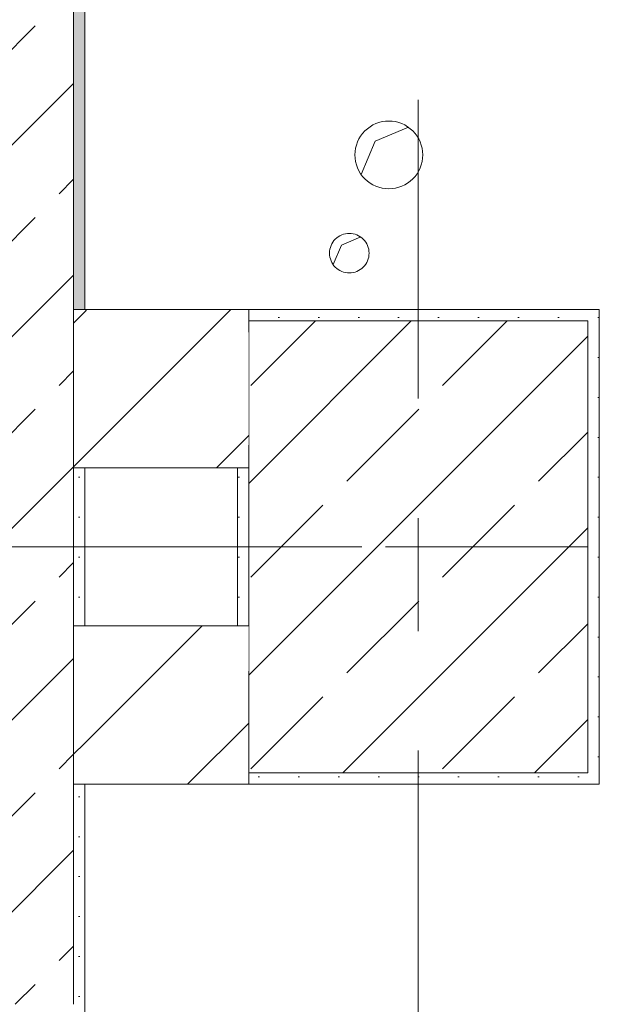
# Model space of a CAD drawing. Header units: metres. Extents: x -3.6 to 84.5, y -11 to 16.8.
# Tile 69 of 256: x 0.2 to 0.7, y 7.9 to 8.8. Entities that reach past the tile are written whole.
import ezdxf

# ---------------------------------------------------------------- set-up
doc = ezdxf.new("R2010")
doc.units = ezdxf.units.M
doc.header["$MEASUREMENT"] = 0
for name, pattern in [('Achse', [0.2, 0.1, -0.05, 0, -0.05]), ('Strichlinie doppelt', [0.546806, 0.264583, -0.105833, 0.070556, -0.105833]), ('Untersicht', [0.1, 0.075, -0.025]), ('Wipeout_Contour', [1, 0, -1])]:
    doc.linetypes.add(name, pattern=pattern)
for name, color, linetype in [('152 - Bemaßung_ Beschriftung.Ausbau', 7, 'Continuous'), ('451 - Universal.Achsen Raster', 7, 'Continuous'), ('603 - Struktur.Bodenplatte_ Decke Roh', 7, 'Continuous'), ('604 - Struktur.Wand Aussen', 7, 'Continuous'), ('605 - Struktur.Wand Innen', 7, 'Continuous'), ('607 - Struktur.Stütze', 7, 'Continuous'), ('608 - Struktur.Träger', 7, 'Continuous'), ('650 - Abdeckung.Fußboden Aufbau', 7, 'Continuous')]:
    doc.layers.add(name, color=color, linetype=linetype)
doc.styles.add('ERSTELLTER_STIL_2', font='txt')
doc.dimstyles.new('ERSTELLTER_STIL__1', dxfattribs={"dimtxt": 0.1, "dimasz": 0.0532, "dimexe": 0.18, "dimexo": 0.0625, "dimgap": 0, "dimtad": 1, "dimzin": 0, "dimdsep": 46, "dimtxsty": 'ERSTELLTER_STIL_2', "dimblk": 'ARROWHEAD_2', "dimblk1": 'ARROWHEAD_2', "dimblk2": 'ARROWHEAD_2', "dimcen": 0.09, "dimse1": 1, "dimse2": 1, "dimclrd": 7, "dimclre": 7, "dimclrt": 7, "dimazin": 0, "dimtfac": 1, "dimtdec": 4, "dimtmove": 0, "dimatfit": 3, "dimfxl": 1, "dimtolj": 1, "dimtzin": 0, "dimarcsym": 0})
doc.dimstyles.new('ERSTELLTER_STIL__3', dxfattribs={"dimtxt": 0.1, "dimasz": 0.0532, "dimexe": 0.18, "dimexo": 0.0625, "dimgap": 0, "dimtad": 1, "dimtih": 1, "dimtoh": 1, "dimzin": 0, "dimdsep": 46, "dimtxsty": 'ERSTELLTER_STIL_2', "dimblk": 'ARROWHEAD_2', "dimblk1": 'ARROWHEAD_2', "dimblk2": 'ARROWHEAD_2', "dimcen": 0.09, "dimse1": 1, "dimse2": 1, "dimclrd": 7, "dimclre": 7, "dimclrt": 7, "dimazin": 0, "dimtfac": 1, "dimtdec": 4, "dimtmove": 0, "dimatfit": 3, "dimfxl": 1, "dimtolj": 1, "dimtzin": 0, "dimarcsym": 0})
doc.dimstyles.new('ERSTELLTER_STIL__4', dxfattribs={"dimtxt": 0.1, "dimasz": 0.0532, "dimexe": 0.18, "dimexo": 0.0625, "dimgap": 0, "dimtad": 1, "dimtih": 1, "dimtoh": 1, "dimzin": 0, "dimdsep": 46, "dimtxsty": 'ERSTELLTER_STIL_2', "dimblk": 'ARROWHEAD_2', "dimblk1": 'ARROWHEAD_2', "dimblk2": 'ARROWHEAD_2', "dimcen": 0.09, "dimse1": 1, "dimse2": 1, "dimclrd": 7, "dimclre": 7, "dimclrt": 7, "dimazin": 0, "dimtfac": 1, "dimtdec": 4, "dimtmove": 2, "dimatfit": 3, "dimfxl": 1, "dimtolj": 1, "dimtzin": 0, "dimarcsym": 0})
pattern_1 = [(45, (0, 0), (-0.0848528, 0.0848528), []), (45, (-0.04243, 0.04243), (-0.0848528, 0.0848528), [0.09, -0.03])]
pattern_2 = [(45, (0, 0), (-0.01767767, 0.01767767), [0, -0.025])]
pattern_3 = [(45, (0, 0), (-0.0636396, 0.0636396), [])]

# ---------------------------------------------------------------- blocks, each defined once
blk = doc.blocks.new('*D321')
at = {"layer": '152 - Bemaßung_ Beschriftung.Ausbau', "color": 7, "linetype": 'Continuous', "lineweight": 5}
for p, q in [((-0.165, 14.8025), (-0.165, 14.9075)), ((-0.015, 14.8025), (-0.015, 14.9075)), ((-0.14479, 14.89), (-0.18521, 14.82)), ((0.00521, 14.89), (-0.03521, 14.82)), ((-0.19923, 14.855), (-0.165, 14.855)), ((-0.165, 14.855), (-0.015, 14.855)), ((-0.015, 14.855), (1.12, 14.855))]:
    blk.add_line(p, q, dxfattribs=at)
at = {"layer": '152 - Bemaßung_ Beschriftung.Ausbau', "color": 7, "lineweight": 5, "insert": (-0.16511, 14.8645), "char_height": 0.1, "attachment_point": 7, "style": 'ERSTELLTER_STIL_2'}
blk.add_mtext('\\A1;{\\pql;\\fArial|b0|i0|c0|p38;15}', dxfattribs=at)
blk = doc.blocks.new('ARROWHEAD_2')
at = {"color": 0, "linetype": 'Continuous', "lineweight": 0}
for p, q in [((-0.378, -0.655), (0.378, 0.655)), ((0, 0), (-1, 0))]:
    blk.add_line(p, q, dxfattribs=at)
blk = doc.blocks.new('*D322')
at = {"layer": '152 - Bemaßung_ Beschriftung.Ausbau', "color": 7, "linetype": 'Continuous', "lineweight": 5}
for p, q in [((0.00521, 14.89), (-0.03521, 14.82)), ((-0.015, 14.855), (1.12, 14.855))]:
    blk.add_line(p, q, dxfattribs=at)
blk = doc.blocks.new('*D360')
at = {"layer": '152 - Bemaßung_ Beschriftung.Ausbau', "color": 7, "linetype": 'Continuous', "lineweight": 5}
for p, q in [((-0.165, 15.3025), (-0.165, 15.4075)), ((-0.015, 15.3025), (-0.015, 15.4075)), ((-0.14479, 15.39), (-0.18521, 15.32)), ((0.00521, 15.39), (-0.03521, 15.32)), ((-0.19923, 15.355), (-0.165, 15.355)), ((-0.165, 15.355), (-0.015, 15.355)), ((-0.015, 15.355), (0.225, 15.355))]:
    blk.add_line(p, q, dxfattribs=at)
at = {"layer": '152 - Bemaßung_ Beschriftung.Ausbau', "color": 7, "lineweight": 5, "insert": (-0.16511, 15.3645), "char_height": 0.1, "attachment_point": 7, "style": 'ERSTELLTER_STIL_2'}
blk.add_mtext('\\A1;{\\pql;\\fArial|b0|i0|c0|p38;15}', dxfattribs=at)
blk = doc.blocks.new('*D361')
at = {"layer": '152 - Bemaßung_ Beschriftung.Ausbau', "color": 7, "linetype": 'Continuous', "lineweight": 5}
for p, q in [((0.00521, 15.39), (-0.03521, 15.32)), ((-0.015, 15.355), (0.225, 15.355))]:
    blk.add_line(p, q, dxfattribs=at)
blk = doc.blocks.new('*D362')
at = {"layer": '152 - Bemaßung_ Beschriftung.Ausbau', "color": 7, "linetype": 'Continuous', "lineweight": 5}
for p, q in [((0.00521, 15.39), (-0.03521, 15.32)), ((0.24521, 15.39), (0.20479, 15.32)), ((-0.015, 15.355), (0.225, 15.355))]:
    blk.add_line(p, q, dxfattribs=at)
at = {"layer": '152 - Bemaßung_ Beschriftung.Ausbau', "color": 7, "lineweight": 5, "insert": (0.02911, 15.375), "char_height": 0.1, "attachment_point": 7, "style": 'ERSTELLTER_STIL_2'}
blk.add_mtext('\\A1;{\\pql;\\fArial|b0|i0|c0|p38;24}', dxfattribs=at)
blk = doc.blocks.new('*D363')
at = {"layer": '152 - Bemaßung_ Beschriftung.Ausbau', "color": 7, "linetype": 'Continuous', "lineweight": 5}
for p, q in [((0.225, 15.3025), (0.225, 15.4075)), ((7.67, 15.3025), (7.67, 15.4075)), ((0.24521, 15.39), (0.20479, 15.32)), ((7.69021, 15.39), (7.64979, 15.32)), ((-0.015, 15.355), (0.225, 15.355)), ((0.225, 15.355), (7.67, 15.355)), ((7.67, 15.355), (7.8, 15.355))]:
    blk.add_line(p, q, dxfattribs=at)
at = {"layer": '152 - Bemaßung_ Beschriftung.Ausbau', "color": 7, "lineweight": 5, "char_height": 0.1, "attachment_point": 7, "style": 'ERSTELLTER_STIL_2'}
for s, insert in [('\\A1;{\\pql;\\fArial|b0|i0|c0|p38;7,44\\fArial|b0|i0|c0|p38;\\A1{\\H.66x;\\S5^  ;}}', (3.71354, 15.35559)), ('\\A1;{\\pql;\\fArial|b0|i0|c0|p38;13}', (7.498, 15.375))]:
    blk.add_mtext(s, dxfattribs=dict(at, insert=insert))
blk = doc.blocks.new('*D394')
at = {"layer": '152 - Bemaßung_ Beschriftung.Ausbau', "color": 7, "linetype": 'Continuous', "lineweight": 5}
for p, q in [((-0.165, 15.8025), (-0.165, 15.9075)), ((-0.015, 15.8025), (-0.015, 15.9075)), ((-0.14479, 15.89), (-0.18521, 15.82)), ((0.00521, 15.89), (-0.03521, 15.82)), ((-0.19923, 15.855), (-0.165, 15.855)), ((-0.165, 15.855), (-0.015, 15.855)), ((-0.015, 15.855), (0.225, 15.855))]:
    blk.add_line(p, q, dxfattribs=at)
at = {"layer": '152 - Bemaßung_ Beschriftung.Ausbau', "color": 7, "lineweight": 5, "insert": (-0.16511, 15.8645), "char_height": 0.1, "attachment_point": 7, "style": 'ERSTELLTER_STIL_2'}
blk.add_mtext('\\A1;{\\pql;\\fArial|b0|i0|c0|p38;15}', dxfattribs=at)
blk = doc.blocks.new('*D395')
at = {"layer": '152 - Bemaßung_ Beschriftung.Ausbau', "color": 7, "linetype": 'Continuous', "lineweight": 5}
for p, q in [((0.00521, 15.89), (-0.03521, 15.82)), ((-0.015, 15.855), (0.225, 15.855))]:
    blk.add_line(p, q, dxfattribs=at)
blk = doc.blocks.new('*D396')
at = {"layer": '152 - Bemaßung_ Beschriftung.Ausbau', "color": 7, "linetype": 'Continuous', "lineweight": 5}
for p, q in [((0.00521, 15.89), (-0.03521, 15.82)), ((0.24521, 15.89), (0.20479, 15.82)), ((-0.015, 15.855), (0.225, 15.855))]:
    blk.add_line(p, q, dxfattribs=at)
at = {"layer": '152 - Bemaßung_ Beschriftung.Ausbau', "color": 7, "lineweight": 5, "char_height": 0.1, "attachment_point": 7, "style": 'ERSTELLTER_STIL_2'}
for s, insert in [('\\A1;{\\pql;\\fArial|b0|i0|c0|p38;15\\fArial|b0|i0|c0|p38;\\A1{\\H.66x;\\S5^  ;}}', (0.21444, 15.8666)), ('\\A1;{\\pql;\\fArial|b0|i0|c0|p38;24}', (0.02911, 15.875))]:
    blk.add_mtext(s, dxfattribs=dict(at, insert=insert))
blk = doc.blocks.new('*D397')
at = {"layer": '152 - Bemaßung_ Beschriftung.Ausbau', "color": 7, "linetype": 'Continuous', "lineweight": 5}
for p, q in [((0.225, 15.8025), (0.225, 15.9075)), ((0.24521, 15.89), (0.20479, 15.82)), ((0.4002, 15.89), (0.35978, 15.82)), ((-0.015, 15.855), (0.225, 15.855)), ((0.225, 15.855), (0.37999, 15.855))]:
    blk.add_line(p, q, dxfattribs=at)
blk = doc.blocks.new('*D471')
at = {"layer": '152 - Bemaßung_ Beschriftung.Ausbau', "color": 7, "linetype": 'Continuous', "lineweight": 5}
for p, q in [((-2.175, 5.99998), (-2.175, 8.09998)), ((-2.21, 6.02019), (-2.14, 5.97978)), ((-2.1225, 5.99998), (-2.2275, 5.99998)), ((-2.175, 5.19998), (-2.175, 5.99998)), ((-2.21, 5.22019), (-2.14, 5.17978))]:
    blk.add_line(p, q, dxfattribs=at)
at = {"layer": '152 - Bemaßung_ Beschriftung.Ausbau', "color": 7, "lineweight": 5, "insert": (-2.195, 5.5241), "char_height": 0.1, "attachment_point": 7, "rotation": 90, "style": 'ERSTELLTER_STIL_2'}
blk.add_mtext('\\A1;{\\pql;\\fArial|b0|i0|c0|p38;80}', dxfattribs=at)
blk = doc.blocks.new('*D472')
at = {"layer": '152 - Bemaßung_ Beschriftung.Ausbau', "color": 7, "linetype": 'Continuous', "lineweight": 5}
for p, q in [((-2.175, 8.09998), (-2.175, 8.49998)), ((-2.21, 8.12019), (-2.14, 8.07978)), ((-2.1225, 8.09998), (-2.2275, 8.09998)), ((-2.175, 5.99998), (-2.175, 8.09998)), ((-2.21, 6.02019), (-2.14, 5.97978))]:
    blk.add_line(p, q, dxfattribs=at)
at = {"layer": '152 - Bemaßung_ Beschriftung.Ausbau', "color": 7, "lineweight": 5, "insert": (-2.195, 6.91695), "char_height": 0.1, "attachment_point": 7, "rotation": 90, "style": 'ERSTELLTER_STIL_2'}
blk.add_mtext('\\A1;{\\pql;\\fArial|b0|i0|c0|p38;2,10}', dxfattribs=at)
blk = doc.blocks.new('*D473')
at = {"layer": '152 - Bemaßung_ Beschriftung.Ausbau', "color": 7, "linetype": 'Continuous', "lineweight": 5}
for p, q in [((-2.175, 8.49998), (-2.175, 12.99998)), ((-2.21, 8.52019), (-2.14, 8.47978)), ((-2.1225, 8.49998), (-2.2275, 8.49998)), ((-2.175, 8.09998), (-2.175, 8.49998)), ((-2.21, 8.12019), (-2.14, 8.07978))]:
    blk.add_line(p, q, dxfattribs=at)
at = {"layer": '152 - Bemaßung_ Beschriftung.Ausbau', "color": 7, "lineweight": 5, "insert": (-2.195, 8.2241), "char_height": 0.1, "attachment_point": 7, "rotation": 90, "style": 'ERSTELLTER_STIL_2'}
blk.add_mtext('\\A1;{\\pql;\\fArial|b0|i0|c0|p38;40}', dxfattribs=at)
blk = doc.blocks.new('*D474')
at = {"layer": '152 - Bemaßung_ Beschriftung.Ausbau', "color": 7, "linetype": 'Continuous', "lineweight": 5}
for p, q in [((-2.175, 12.99998), (-2.175, 13.44998)), ((-2.21, 13.02019), (-2.14, 12.97978)), ((-2.1225, 12.99998), (-2.2275, 12.99998)), ((-2.175, 8.49998), (-2.175, 12.99998)), ((-2.21, 8.52019), (-2.14, 8.47978))]:
    blk.add_line(p, q, dxfattribs=at)
at = {"layer": '152 - Bemaßung_ Beschriftung.Ausbau', "color": 7, "lineweight": 5, "insert": (-2.195, 10.61695), "char_height": 0.1, "attachment_point": 7, "rotation": 90, "style": 'ERSTELLTER_STIL_2'}
blk.add_mtext('\\A1;{\\pql;\\fArial|b0|i0|c0|p38;4,50}', dxfattribs=at)
blk = doc.blocks.new('*D648')
at = {"layer": '152 - Bemaßung_ Beschriftung.Ausbau', "color": 7, "linetype": 'Continuous', "lineweight": 5}
for p, q in [((-1.675, 13.455), (-1.675, 13.695)), ((-1.71, 13.47521), (-1.64, 13.43479)), ((-1.6225, 13.455), (-1.7275, 13.455)), ((-1.675, 0.245), (-1.675, 13.455)), ((-1.71, 0.26521), (-1.64, 0.22479)), ((-1.6225, 0.245), (-1.7275, 0.245)), ((-1.675, 0.005), (-1.675, 0.245))]:
    blk.add_line(p, q, dxfattribs=at)
at = {"layer": '152 - Bemaßung_ Beschriftung.Ausbau', "color": 7, "lineweight": 5, "insert": (-1.695, 6.67903), "char_height": 0.1, "attachment_point": 7, "rotation": 90, "style": 'ERSTELLTER_STIL_2'}
blk.add_mtext('\\A1;{\\pql;\\fArial|b0|i0|c0|p38;13,21}', dxfattribs=at)

msp = doc.modelspace()

# ---------------------------------------------------------------- hatches: boundary and pattern name
at = {"layer": '604 - Struktur.Wand Aussen', "linetype": 'Continuous', "lineweight": 0, "true_color": 0x000000}
h = msp.add_hatch(dxfattribs=at)
h.set_pattern_fill('Beton__Stahlbeton_0001', color=18, style=0, pattern_type=2)
h.set_pattern_definition(pattern_1)
h.paths.add_polyline_path([(-0.015, 13.455), (-0.015, 7.895), (0.105, 7.895), (0.175, 7.895), (0.225, 7.895), (0.225, 13.455)])
h = msp.add_hatch(dxfattribs=at)
h.set_pattern_fill('Gips_0001', color=18, style=0, pattern_type=2)
h.set_pattern_definition(pattern_2)
h.paths.add_polyline_path([(0.235, 8.50998), (0.235, 12.98998), (0.225, 12.98998), (0.225, 8.50998)])
h = msp.add_hatch(dxfattribs=at)
h.set_pattern_fill('Gips_0001', color=18, style=0, pattern_type=2)
h.set_pattern_definition(pattern_2)
h.paths.add_polyline_path([(0.235, 8.22998), (0.235, 8.36998), (0.225, 8.36998), (0.225, 8.22998)])
h = msp.add_hatch(dxfattribs=at)
h.set_pattern_fill('Gips_0001', color=18, style=0, pattern_type=2)
h.set_pattern_definition(pattern_2)
h.paths.add_polyline_path([(0.225, 7.895), (0.235, 7.895), (0.235, 8.08998), (0.225, 8.08998)])
at = {"layer": '607 - Struktur.Stütze', "linetype": 'Continuous', "lineweight": 0, "true_color": 0x000000}
h = msp.add_hatch(dxfattribs=at)
h.set_pattern_fill('Gips_0001', color=18, style=0, pattern_type=2)
h.set_pattern_definition(pattern_2)
h.paths.add_polyline_path([(0.37999, 8.50998), (0.37999, 8.49998), (0.67999, 8.49998), (0.67999, 8.09998), (0.37999, 8.09998), (0.37999, 8.08998), (0.68999, 8.08998), (0.68999, 8.50998)])
h = msp.add_hatch(dxfattribs=at)
h.set_pattern_fill('Beton__Stahlbeton_0001', color=18, style=0, pattern_type=2)
h.set_pattern_definition(pattern_1)
h.paths.add_polyline_path([(0.37999, 8.09998), (0.67999, 8.09998), (0.67999, 8.49998), (0.37999, 8.49998)])
h = msp.add_hatch(dxfattribs=at)
h.set_pattern_fill('Gips_0001', color=18, style=0, pattern_type=2)
h.set_pattern_definition(pattern_2)
h.paths.add_polyline_path([(0.37999, 8.36998), (0.36999, 8.36998), (0.36999, 8.22998), (0.37999, 8.22998)])

# ---------------------------------------------------------------- linework, layer by layer
at = {"layer": '451 - Universal.Achsen Raster', "color": 160, "linetype": 'Strichlinie doppelt', "lineweight": 9, "true_color": 0x3232ff}
for p, q in [((0.52999, -10.585), (0.52999, 16.355)), ((64.93502, 8.29998), (-3.175, 8.29998))]:
    msp.add_line(p, q, dxfattribs=at)
at = {"layer": '603 - Struktur.Bodenplatte_ Decke Roh', "color": 7, "linetype": 'Continuous', "lineweight": 5}
for p, q in [((0.49199, 8.65898), (0.52125, 8.67152)), ((0.47945, 8.62972), (0.49199, 8.65898)), ((0.46199, 8.56698), (0.47906, 8.5743)), ((0.45467, 8.54992), (0.46199, 8.56698))]:
    msp.add_line(p, q, dxfattribs=at)
at = {"layer": '603 - Struktur.Bodenplatte_ Decke Roh', "color": 7, "linetype": 'Continuous', "lineweight": 9, "flags": 128}
for points in [[(0.53399, 8.64698, 0.414214), (0.50399, 8.67698, 0.414214), (0.47399, 8.64698, 0.414214), (0.50399, 8.61698, 0.414214)], [(0.48649, 8.55998, 0.414214), (0.46899, 8.57748, 0.414214), (0.45149, 8.55998, 0.414214), (0.46899, 8.54248, 0.414214)]]:
    msp.add_lwpolyline(points, format="xyb", close=True, dxfattribs=at)
at = {"layer": '604 - Struktur.Wand Aussen', "color": 7, "linetype": 'Continuous', "lineweight": 13}
for p, q in [((0.225, 8.50998), (0.225, 12.98998)), ((0.225, 8.50998), (0.225, 8.36998)), ((0.225, 8.22998), (0.225, 8.36998)), ((0.225, 8.22998), (0.225, 8.08998)), ((0.225, 7.895), (0.225, 8.08998))]:
    msp.add_line(p, q, dxfattribs=at)
at = {"layer": '604 - Struktur.Wand Aussen', "color": 7, "linetype": 'Continuous', "lineweight": 18}
for p, q in [((0.235, 8.50998), (0.225, 8.50998)), ((0.225, 8.36998), (0.235, 8.36998)), ((0.235, 8.22998), (0.225, 8.22998)), ((0.225, 8.08998), (0.235, 8.08998))]:
    msp.add_line(p, q, dxfattribs=at)
at = {"layer": '604 - Struktur.Wand Aussen', "color": 7, "linetype": 'Continuous', "lineweight": 5, "flags": 128}
for points in [[(0.235, 8.50998), (0.235, 12.98998)], [(0.235, 8.22998), (0.235, 8.36998)], [(0.235, 7.895), (0.235, 8.08998)]]:
    msp.add_lwpolyline(points, dxfattribs=at)
at = {"layer": '607 - Struktur.Stütze', "color": 7, "linetype": 'Continuous', "lineweight": 5, "flags": 128}
for points in [[(0.37999, 8.08998), (0.68999, 8.08998), (0.68999, 8.50998), (0.37999, 8.50998)], [(0.36999, 8.36998), (0.36999, 8.22998)]]:
    msp.add_lwpolyline(points, dxfattribs=at)
at = {"layer": '607 - Struktur.Stütze', "color": 7, "linetype": 'Continuous', "lineweight": 13, "flags": 128}
msp.add_lwpolyline([(0.37999, 8.09998), (0.67999, 8.09998), (0.67999, 8.49998), (0.37999, 8.49998)], close=True, dxfattribs=at)
at = {"layer": '608 - Struktur.Träger', "color": 7, "linetype": 'Achse', "lineweight": 9}
msp.add_line((0.37999, 8.29998), (61.87999, 8.29998), dxfattribs=at)
at = {"layer": '650 - Abdeckung.Fußboden Aufbau', "color": 7, "linetype": 'Continuous', "lineweight": 13, "flags": 128}
msp.add_lwpolyline([(7.67, 12.98998), (7.56999, 12.98998), (7.56999, 13.445), (4.28999, 13.445), (4.28999, 12.98998), (3.97015, 12.98998), (3.97015, 13.445), (0.68999, 13.445), (0.68999, 12.98998), (0.235, 12.98998), (0.235, 8.50998), (0.68999, 8.50998), (0.68999, 8.08998), (0.235, 8.08998), (0.235, 6.00998), (0.68999, 6.00998), (0.68999, 5.18998), (0.235, 5.18998)], dxfattribs=at)

# ---------------------------------------------------------------- next in the draw order: wipeouts: each hides what was drawn before it
at = {"color": 254, "linetype": 'Wipeout_Contour', "lineweight": 0, "ltscale": 33.831363}
msp.add_wipeout([(0.235, 8.36998), (0.235, 8.50998), (0.225, 8.50998), (0.225, 8.36998)], dxfattribs=at).dxf.layer = '605 - Struktur.Wand Innen'
at = {"color": 254, "linetype": 'Wipeout_Contour', "lineweight": 0, "ltscale": 32.713807}
msp.add_wipeout([(0.235, 8.08998), (0.235, 8.22998), (0.225, 8.22998), (0.225, 8.08998)], dxfattribs=at).dxf.layer = '605 - Struktur.Wand Innen'

# ---------------------------------------------------------------- next in the draw order: hatches: boundary and pattern name
at = {"layer": '605 - Struktur.Wand Innen', "linetype": 'Continuous', "lineweight": 0, "true_color": 0x000000}
h = msp.add_hatch(dxfattribs=at)
h.set_pattern_fill('MW_Ziegel_0001', color=18, style=0, pattern_type=2)
h.set_pattern_definition(pattern_3)
h.paths.add_polyline_path([(0.235, 8.36998), (0.235, 8.50998), (0.225, 8.50998), (0.225, 8.36998)])
h = msp.add_hatch(dxfattribs=at)
h.set_pattern_fill('MW_Ziegel_0001', color=18, style=0, pattern_type=2)
h.set_pattern_definition(pattern_3)
h.paths.add_polyline_path([(0.235, 8.08998), (0.235, 8.22998), (0.225, 8.22998), (0.225, 8.08998)])

# ---------------------------------------------------------------- next in the draw order: linework, layer by layer
at = {"layer": '604 - Struktur.Wand Aussen', "color": 7, "linetype": 'Continuous', "lineweight": 13}
for p, q in [((0.225, 8.50998), (0.225, 8.36998)), ((0.225, 8.22998), (0.225, 8.08998))]:
    msp.add_line(p, q, dxfattribs=at)

# ---------------------------------------------------------------- next in the draw order: dimensions: what is measured, and where the dimension line sits
at = {"layer": '152 - Bemaßung_ Beschriftung.Ausbau', "color": 7, "linetype": 'Continuous', "lineweight": 5}
for base, p1, p2, dimstyle, picture, middle in [((-0.015, 15.855), (-0.165, 13.845), (-0.015, 6.85), 'ERSTELLTER_STIL__4', '*D394', (-0.08888, 15.9145)), ((-0.015, 15.855), (-0.015, 6.85), (-0.015, 13.695), 'ERSTELLTER_STIL__3', '*D395', (-0.018146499, 15.9250000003)), ((-0.015, 15.355), (-0.165, 13.845), (-0.015, 6.85), 'ERSTELLTER_STIL__4', '*D360', (-0.08888, 15.4145)), ((-0.015, 15.355), (-0.015, 6.85), (-0.015, 13.695), 'ERSTELLTER_STIL__3', '*D361', (-0.018146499, 15.4250000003))]:
    dim = msp.add_linear_dim(base=base, p1=p1, p2=p2, dimstyle=dimstyle, dxfattribs=at)
    dim.commit()
    dim.dimension.update_dxf_attribs({"geometry": picture, "text_midpoint": middle, "dimtype": 160})

# ---------------------------------------------------------------- next in the draw order: wipeouts: each hides what was drawn before it
at = {"color": 254, "linetype": 'Wipeout_Contour', "lineweight": 0, "ltscale": 33.841724}
msp.add_wipeout([(0.37999, 8.50998), (0.235, 8.50998), (0.235, 8.36998), (0.37999, 8.36998)], dxfattribs=at).dxf.layer = '605 - Struktur.Wand Innen'
at = {"color": 254, "linetype": 'Wipeout_Contour', "lineweight": 0, "ltscale": 32.724497}
msp.add_wipeout([(0.37999, 8.22998), (0.235, 8.22998), (0.235, 8.08998), (0.37999, 8.08998)], dxfattribs=at).dxf.layer = '605 - Struktur.Wand Innen'

# ---------------------------------------------------------------- next in the draw order: hatches: boundary and pattern name
at = {"layer": '605 - Struktur.Wand Innen', "linetype": 'Continuous', "lineweight": 0, "true_color": 0x000000}
h = msp.add_hatch(dxfattribs=at)
h.set_pattern_fill('MW_Ziegel_0001', color=18, style=0, pattern_type=2)
h.set_pattern_definition(pattern_3)
h.paths.add_polyline_path([(0.37999, 8.50998), (0.235, 8.50998), (0.235, 8.36998), (0.37999, 8.36998)])
h = msp.add_hatch(dxfattribs=at)
h.set_pattern_fill('MW_Ziegel_0001', color=18, style=0, pattern_type=2)
h.set_pattern_definition(pattern_3)
h.paths.add_polyline_path([(0.37999, 8.22998), (0.235, 8.22998), (0.235, 8.08998), (0.37999, 8.08998)])

# ---------------------------------------------------------------- next in the draw order: linework, layer by layer
at = {"layer": '604 - Struktur.Wand Aussen', "color": 7, "linetype": 'Continuous', "lineweight": 18}
for p, q in [((0.235, 8.50998), (0.225, 8.50998)), ((0.225, 8.36998), (0.235, 8.36998)), ((0.235, 8.22998), (0.225, 8.22998)), ((0.225, 8.08998), (0.235, 8.08998))]:
    msp.add_line(p, q, dxfattribs=at)
at = {"layer": '605 - Struktur.Wand Innen', "color": 7, "linetype": 'Continuous', "lineweight": 18, "flags": 128}
for points in [[(0.37999, 8.50998), (0.235, 8.50998)], [(0.37999, 8.50998), (0.37999, 8.49998)], [(0.235, 8.36998), (0.37999, 8.36998)], [(0.37999, 8.22998), (0.235, 8.22998)], [(0.37999, 8.08998), (0.37999, 8.09998)], [(0.235, 8.08998), (0.37999, 8.08998)]]:
    msp.add_lwpolyline(points, dxfattribs=at)
at = {"layer": '608 - Struktur.Träger', "color": 7, "linetype": 'Untersicht', "lineweight": 13}
for p, q in [((0.37999, 8.50998), (61.87999, 8.50998)), ((0.37999, 8.08998), (0.37999, 8.50998)), ((0.37999, 8.08998), (61.87999, 8.08998))]:
    msp.add_line(p, q, dxfattribs=at)

# ---------------------------------------------------------------- next in the draw order: dimensions: what is measured, and where the dimension line sits
at = {"layer": '152 - Bemaßung_ Beschriftung.Ausbau', "color": 7, "linetype": 'Continuous', "lineweight": 5}
for base, p1, p2, dimstyle, picture, middle in [((0.225, 15.855), (-0.015, 13.695), (0.225, 6.85), 'ERSTELLTER_STIL__3', '*D396', (0.10535, 15.925)), ((0.37999, 15.855), (0.225, 6.85), (0.37999, 13.44998), 'ERSTELLTER_STIL__4', '*D397', (0.42574, 15.91825)), ((7.67, 15.355), (0.225, 6.85), (7.67, 10.7499822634), 'ERSTELLTER_STIL__3', '*D363', (3.9784844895, 15.4250000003)), ((0.225, 15.355), (-0.015, 13.695), (0.225, 6.85), 'ERSTELLTER_STIL__3', '*D362', (0.10535, 15.425)), ((-0.015, 14.855), (-0.165, 13.845), (-0.015, 6.85), 'ERSTELLTER_STIL__4', '*D321', (-0.08888, 14.9145)), ((-0.015, 14.855), (-0.015, 6.85), (-0.015, 13.695), 'ERSTELLTER_STIL__3', '*D322', (-0.018146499, 14.9250000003))]:
    dim = msp.add_linear_dim(base=base, p1=p1, p2=p2, dimstyle=dimstyle, dxfattribs=at)
    dim.commit()
    dim.dimension.update_dxf_attribs({"geometry": picture, "text_midpoint": middle, "dimtype": 160})
for base, p1, p2, picture, middle in [((-1.675, 13.455), (22.1775, 0.245), (31.13001, 13.455), '*D648', (-1.745, 6.84703)), ((-2.175, 12.99998), (0.67999, 8.49998), (0.37999, 12.99998), '*D474', (-2.245, 10.74684)), ((-2.175, 8.49998), (0.67999, 8.09998), (0.67999, 8.49998), '*D473', (-2.245, 8.30033)), ((-2.175, 8.09998), (0.67999, 5.99998), (0.67999, 8.09998), '*D472', (-2.245, 7.04684)), ((-2.175, 5.99998), (0.67999, 5.19998), (0.67999, 5.99998), '*D471', (-2.245, 5.60033))]:
    dim = msp.add_linear_dim(base=base, p1=p1, p2=p2, angle=90, dimstyle='ERSTELLTER_STIL__1', dxfattribs=at)
    dim.commit()
    dim.dimension.update_dxf_attribs({"geometry": picture, "text_midpoint": middle, "dimtype": 160, "text_rotation": 90})

doc.saveas('drawing.dxf')
